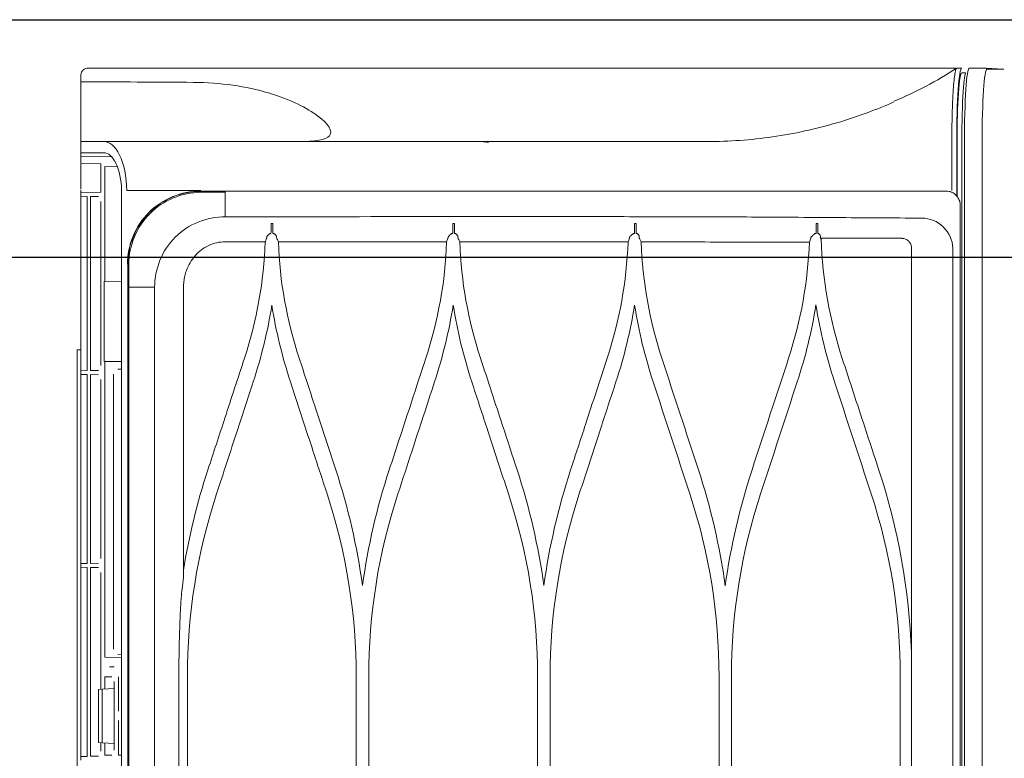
# Model space of a CAD drawing. Header units: inches. Extents: x 65192 to 78842, y -37594 to -36109.
# Tile 14 of 63: x 66829 to 66850, y -36681 to -36665. Entities that reach past the tile are written whole.
import ezdxf

# ---------------------------------------------------------------- set-up
doc = ezdxf.new("R2010")
doc.units = ezdxf.units.IN
doc.header["$MEASUREMENT"] = 0
doc.layers.add('## 06 klimatyzator', color=30, linetype='Continuous', lineweight=15)
doc.layers.add('p--drzwi', color=7, linetype='Continuous')

# ---------------------------------------------------------------- blocks, each defined once
blk = doc.blocks.new('drzwi-90-100')
for p, q in [((5.05, 87.375), (5.05, 2.525)), ((10.1, 2.525), (10.1, 87.375))]:
    blk.add_line(p, q)
blk.add_arc((10.8, 3.225), 84.153, 359.52334, 90.47666)
blk = doc.blocks.new('A$C66B7A3C4')
at = {"layer": '## 06 klimatyzator', "lineweight": 15}
for p, q in [((0.47, 86.997), (0.112, 86.979)), ((19.681, 86.71), (19.681, 86.735)), ((19.681, 86.71), (19.681, 86.653)), ((0.557, 85.44), (0.557, 43.5)), ((0.932, 43.5), (0.932, 85.44)), ((0.987, 1.56), (0.987, 85.44)), ((1.088, 84.271), (1.088, 85.44)), ((1.095, 84.281), (1.095, 85.44)), ((19.681, 85.44), (19.192, 85.44)), ((19.681, 85.44), (19.681, 85.201)), ((19.034, 85.117), (19.263, 85.121)), ((19.681, 85.201), (19.192, 85.201)), ((19.681, 85.128), (19.263, 85.121)), ((19.681, 85.201), (19.681, 85.128)), ((19.681, 85.128), (19.681, 84.975)), ((19.167, 84.911), (18.909, 84.906)), ((19.167, 82.471), (19.167, 84.911)), ((19.255, 84.968), (19.681, 84.975)), ((19.255, 84.363), (19.255, 84.968)), ((19.681, 84.975), (19.681, 84.975)), ((19.681, 84.639), (19.681, 84.829)), ((19.681, 84.431), (19.681, 84.639)), ((19.68, 84.406), (19.681, 84.406)), ((19.681, 84.406), (19.681, 84.355)), ((17.135, 84.383), (17.135, 84.39)), ((18.818, 84.4), (18.818, 43.5)), ((19.681, 84.355), (19.255, 84.363)), ((19.304, 84.272), (19.472, 84.275)), ((19.472, 84.275), (19.472, 80.578)), ((19.544, 84.276), (19.681, 84.278)), ((19.544, 80.577), (19.544, 84.276)), ((19.681, 84.355), (19.681, 84.278)), ((19.681, 84.355), (19.681, 84.355)), ((19.681, 84.174), (19.681, 84.278)), ((19.681, 84.278), (19.681, 84.278)), ((1.019, 84.083), (1.019, 2.917)), ((19.255, 80.686), (19.255, 84.167)), ((19.681, 84.174), (19.681, 80.679)), ((1.18, 3.822), (1.18, 83.178)), ((2.055, 83.178), (2.055, 57.846)), ((18.691, 82.835), (18.685, 82.835)), ((18.691, 82.835), (18.691, 82.835)), ((17.501, 76.183), (17.501, 82.347)), ((18.114, 82.346), (18.114, 43.5)), ((18.662, 43.5), (18.662, 82.346)), ((18.684, 82.346), (18.684, 4.654)), ((18.818, 82.465), (19.167, 82.471)), ((19.167, 82.471), (19.188, 82.471)), ((19.188, 82.471), (19.188, 80.767)), ((19.681, 81.019), (19.758, 81.016)), ((19.758, 81.016), (19.758, 47.653)), ((19.167, 80.767), (18.818, 80.773)), ((19.188, 80.767), (19.167, 80.767)), ((19.167, 74.495), (19.167, 80.767)), ((19.681, 80.575), (19.681, 80.679)), ((18.892, 80.605), (18.818, 80.611)), ((18.987, 80.501), (18.987, 74.66)), ((19.472, 80.578), (19.304, 80.581)), ((19.304, 80.49), (19.472, 80.493)), ((19.472, 80.493), (19.472, 76.484)), ((19.681, 80.575), (19.544, 80.577)), ((19.544, 80.494), (19.681, 80.497)), ((19.544, 76.482), (19.544, 80.494)), ((19.681, 80.575), (19.681, 80.497)), ((19.681, 80.575), (19.681, 80.575)), ((19.681, 80.393), (19.681, 80.497)), ((19.681, 80.497), (19.681, 80.497)), ((19.255, 76.591), (19.255, 80.385)), ((19.681, 80.393), (19.681, 76.584)), ((19.472, 76.484), (19.304, 76.486)), ((19.681, 76.48), (19.544, 76.482)), ((19.681, 76.48), (19.681, 76.584)), ((19.681, 76.48), (19.681, 76.402)), ((19.681, 76.48), (19.681, 76.48)), ((19.255, 73.813), (19.255, 76.291)), ((19.304, 76.395), (19.472, 76.398)), ((19.472, 76.398), (19.472, 72.389)), ((19.544, 76.4), (19.681, 76.402)), ((19.544, 72.388), (19.544, 76.4)), ((19.681, 76.298), (19.681, 76.402)), ((19.681, 76.402), (19.681, 76.402)), ((19.681, 76.298), (19.681, 72.489)), ((2.055, 74.615), (2.056, 74.614)), ((18.818, 74.55), (18.892, 74.556)), ((18.818, 74.489), (19.167, 74.495)), ((19.07, 74.285), (18.974, 74.285)), ((2.292, 74.077), (2.292, 69.605)), ((5.876, 69.501), (5.876, 74.077)), ((6.139, 74.077), (6.139, 69.501)), ((9.723, 69.501), (9.723, 74.077)), ((9.988, 74.077), (9.988, 69.501)), ((13.571, 69.501), (13.571, 74.077)), ((13.836, 74.077), (13.836, 69.501)), ((17.419, 69.501), (17.419, 74.077)), ((17.599, 74.077), (17.599, 69.501)), ((18.877, 74.076), (18.877, 73.345)), ((18.974, 73.974), (18.974, 72.516)), ((19.167, 74.077), (19.022, 74.077)), ((19.167, 73.817), (19.167, 74.077)), ((19.228, 73.814), (18.974, 73.828)), ((19.302, 73.81), (19.228, 73.814)), ((19.228, 73.814), (19.228, 72.676)), ((19.302, 72.68), (19.302, 73.81)), ((18.877, 73.146), (18.877, 72.415)), ((18.974, 72.663), (19.228, 72.676)), ((19.167, 72.413), (19.167, 72.673)), ((19.228, 72.676), (19.302, 72.68)), ((19.255, 72.497), (19.255, 72.678)), ((18.818, 72.416), (18.877, 72.415)), ((19.022, 72.413), (19.167, 72.413)), ((19.472, 72.389), (19.304, 72.392)), ((19.681, 72.385), (19.544, 72.388)), ((19.681, 72.385), (19.681, 72.489)), ((19.681, 72.385), (19.681, 72.307)), ((19.681, 72.385), (19.681, 72.385))]:
    blk.add_line(p, q, dxfattribs=at)
for points in [[(0.099, 86.978), (0.099, 86.978), (0.265, 86.977), (0.454, 86.977)], [(0.829, 86.997), (0.644, 86.997), (0.469, 86.997), (0.467, 86.997)], [(1.092, 87), (1.058, 87), (1.023, 87), (0.988, 87)], [(2.424, 86.297), (1.963, 86.488), (1.52, 86.722), (1.097, 86.998)], [(0.988, 86.896), (0.962, 86.896), (0.935, 86.896), (0.908, 86.896)], [(19.681, 86.71), (18.884, 86.707), (18.087, 86.701), (17.289, 86.697)], [(19.681, 86.844), (19.681, 86.799), (19.681, 86.755), (19.681, 86.71)], [(1.2, 84.4), (1.2, 84.747), (1.2, 85.093), (1.2, 85.44)], [(16.615, 84.363), (16.616, 84.374), (16.616, 84.382), (16.616, 84.383)], [(16.615, 83.844), (16.615, 83.971), (16.615, 84.15), (16.615, 84.363)], [(1.033, 84.175), (1.024, 84.145), (1.019, 84.114), (1.019, 84.083)], [(4.042, 83.698), (4.042, 83.628), (4.042, 83.559), (4.043, 83.49)], [(4.042, 83.698), (4.054, 83.698), (4.066, 83.698), (4.077, 83.698)], [(4.078, 83.49), (4.077, 83.559), (4.077, 83.628), (4.077, 83.698)], [(7.895, 83.698), (7.894, 83.628), (7.895, 83.559), (7.896, 83.49)], [(7.895, 83.698), (7.907, 83.698), (7.919, 83.698), (7.931, 83.698)], [(7.932, 83.49), (7.931, 83.559), (7.931, 83.628), (7.931, 83.698)], [(11.75, 83.698), (11.75, 83.628), (11.75, 83.559), (11.751, 83.49)], [(11.75, 83.698), (11.763, 83.698), (11.775, 83.698), (11.788, 83.698)], [(11.789, 83.49), (11.788, 83.559), (11.788, 83.628), (11.788, 83.698)], [(15.605, 83.698), (15.618, 83.698), (15.631, 83.698), (15.644, 83.698)], [(15.605, 83.698), (15.605, 83.628), (15.605, 83.559), (15.606, 83.49)], [(2.263, 83.386), (2.257, 83.385), (2.251, 83.385), (2.245, 83.385)], [(3.983, 83.386), (3.317, 83.386), (2.743, 83.386), (2.263, 83.386)], [(3.525, 80.836), (3.793, 81.654), (3.944, 82.506), (3.97, 83.369)], [(3.969, 83.366), (3.969, 83.367), (3.97, 83.368), (3.97, 83.369)], [(3.972, 83.371), (3.972, 83.373), (3.97, 83.367), (3.97, 83.369)], [(3.98, 83.376), (3.976, 83.375), (3.974, 83.373), (3.972, 83.371)], [(3.98, 83.376), (3.981, 83.379), (3.982, 83.383), (3.983, 83.386)], [(4.193, 83.386), (4.202, 83.36), (4.212, 83.333), (4.222, 83.307)], [(7.793, 83.309), (7.801, 83.328), (7.808, 83.348), (7.816, 83.367)], [(7.818, 83.37), (7.818, 83.371), (7.816, 83.368), (7.816, 83.367)], [(7.826, 83.375), (7.823, 83.373), (7.82, 83.372), (7.818, 83.37)], [(7.826, 83.375), (7.828, 83.378), (7.829, 83.382), (7.83, 83.386)], [(8.042, 83.386), (8.041, 83.388), (8.041, 83.391), (8.041, 83.393)], [(8.042, 83.386), (8.051, 83.36), (8.06, 83.335), (8.07, 83.309)], [(11.641, 83.312), (11.647, 83.329), (11.654, 83.347), (11.661, 83.364)], [(11.663, 83.367), (11.663, 83.369), (11.661, 83.365), (11.661, 83.364)], [(11.672, 83.372), (11.668, 83.371), (11.665, 83.369), (11.663, 83.367)], [(11.672, 83.372), (11.673, 83.377), (11.675, 83.381), (11.676, 83.386)], [(11.681, 83.428), (11.679, 83.414), (11.678, 83.4), (11.676, 83.386)], [(11.89, 83.386), (11.889, 83.391), (11.889, 83.397), (11.888, 83.403)], [(11.89, 83.386), (11.899, 83.361), (11.909, 83.337), (11.918, 83.312)], [(15.488, 83.313), (15.495, 83.329), (15.501, 83.345), (15.507, 83.361)], [(15.518, 83.37), (15.52, 83.375), (15.522, 83.381), (15.523, 83.386)], [(15.527, 83.419), (15.526, 83.408), (15.525, 83.397), (15.523, 83.386)], [(15.738, 83.386), (15.737, 83.394), (15.736, 83.403), (15.735, 83.412)], [(4.662, 80.842), (4.401, 81.641), (4.253, 82.464), (4.222, 83.307)], [(7.793, 83.309), (7.762, 82.467), (7.614, 81.643), (7.352, 80.842)], [(8.07, 83.309), (9.241, 83.31), (10.435, 83.311), (11.641, 83.312)], [(8.511, 80.842), (8.248, 81.644), (8.101, 82.467), (8.07, 83.309)], [(11.641, 83.312), (11.61, 82.47), (11.463, 81.646), (11.2, 80.842)], [(11.918, 83.312), (13.1, 83.312), (14.293, 83.313), (15.488, 83.313)], [(12.359, 80.842), (12.096, 81.646), (11.949, 82.47), (11.918, 83.312)], [(15.488, 83.313), (15.458, 82.471), (15.311, 81.646), (15.047, 80.842)], [(16.207, 80.842), (15.944, 81.647), (15.797, 82.471), (15.766, 83.313)], [(15.766, 83.313), (16.049, 83.313), (16.331, 83.313), (16.614, 83.313)], [(18.114, 82.346), (18.251, 82.346), (18.44, 82.346), (18.662, 82.346)], [(18.684, 82.346), (18.683, 82.346), (18.674, 82.346), (18.662, 82.346)], [(3.687, 80.336), (3.863, 80.873), (3.995, 81.418), (4.083, 81.972)], [(4.083, 81.972), (4.172, 81.418), (4.304, 80.873), (4.48, 80.336)], [(7.536, 80.336), (7.711, 80.872), (7.843, 81.416), (7.931, 81.969)], [(7.931, 81.969), (8.019, 81.417), (8.151, 80.872), (8.327, 80.336)], [(11.384, 80.336), (11.559, 80.872), (11.691, 81.415), (11.779, 81.966)], [(11.779, 81.966), (11.867, 81.415), (11.999, 80.872), (12.175, 80.336)], [(15.232, 80.336), (15.408, 80.871), (15.539, 81.415), (15.627, 81.965)], [(15.627, 81.965), (15.715, 81.415), (15.847, 80.871), (16.022, 80.336)], [(3.525, 80.836), (3.365, 80.35), (3.206, 79.864), (3.046, 79.378)], [(5.439, 78.47), (5.18, 79.261), (4.921, 80.051), (4.662, 80.842)], [(7.352, 80.842), (7.093, 80.051), (6.835, 79.26), (6.576, 78.47)], [(2.911, 77.964), (3.17, 78.756), (3.429, 79.546), (3.687, 80.336)], [(4.48, 80.336), (4.738, 79.545), (4.997, 78.755), (5.256, 77.964)], [(6.759, 77.964), (7.018, 78.754), (7.277, 79.545), (7.536, 80.336)], [(2.746, 78.464), (2.847, 78.769), (2.947, 79.073), (3.046, 79.378)], [(2.746, 78.464), (2.338, 77.219), (2.104, 75.916), (2.055, 74.602)], [(6.007, 76.01), (5.892, 76.844), (5.702, 77.665), (5.439, 78.47)], [(6.576, 78.47), (6.312, 77.664), (6.122, 76.844), (6.007, 76.01)], [(9.855, 76.015), (9.74, 76.846), (9.551, 77.665), (9.287, 78.47)], [(10.423, 78.47), (10.16, 77.665), (9.97, 76.846), (9.855, 76.015)], [(13.703, 76.016), (13.588, 76.847), (13.399, 77.665), (13.136, 78.47)], [(14.271, 78.47), (14.008, 77.665), (13.818, 76.847), (13.703, 76.016)], [(17.502, 76.344), (17.385, 77.061), (17.213, 77.771), (16.984, 78.47)], [(2.292, 74.077), (2.292, 75.408), (2.499, 76.704), (2.911, 77.964)], [(5.256, 77.964), (5.667, 76.708), (5.876, 75.41), (5.876, 74.077)], [(6.139, 74.077), (6.139, 75.409), (6.348, 76.706), (6.759, 77.964)], [(9.103, 77.964), (9.515, 76.704), (9.723, 75.407), (9.723, 74.077)], [(9.988, 74.077), (9.988, 75.406), (10.195, 76.703), (10.608, 77.964)], [(12.951, 77.964), (13.364, 76.703), (13.571, 75.405), (13.571, 74.077)], [(13.836, 74.077), (13.836, 75.405), (14.043, 76.702), (14.456, 77.964)], [(16.799, 77.963), (17.212, 76.702), (17.419, 75.405), (17.419, 74.077)], [(17.532, 75.94), (17.523, 76.021), (17.512, 76.102), (17.501, 76.183)]]:
    blk.add_open_spline(points, degree=3, dxfattribs=at)
for points, knots in [([(0.454, 86.977), (0.481, 86.977), (0.508, 86.811), (0.527, 86.528), (0.545, 86.245), (0.557, 85.847), (0.557, 85.44)], [0, 0, 0, 0, 1, 1, 1, 2, 2, 2, 2]), ([(0.932, 85.44), (0.932, 85.849), (0.921, 86.255), (0.902, 86.542), (0.883, 86.829), (0.856, 86.997), (0.829, 86.997)], [0, 0, 0, 0, 1, 1, 1, 2, 2, 2, 2]), ([(1.095, 85.44), (1.095, 85.853), (1.084, 86.256), (1.064, 86.544), (1.044, 86.831), (1.017, 87), (0.988, 87)], [0, 0, 0, 0, 1, 1, 1, 2, 2, 2, 2]), ([(1.2, 85.44), (1.199, 85.566), (1.198, 85.693), (1.196, 85.815), (1.194, 85.947), (1.19, 86.075), (1.186, 86.195), (1.181, 86.323), (1.175, 86.441), (1.168, 86.544), (1.164, 86.615), (1.158, 86.679), (1.153, 86.734), (1.147, 86.792), (1.141, 86.842), (1.134, 86.881), (1.129, 86.907), (1.125, 86.929), (1.12, 86.947), (1.116, 86.965), (1.111, 86.978), (1.106, 86.987), (1.103, 86.992), (1.1, 86.995), (1.097, 86.997)], [0, 0, 0, 0, 1, 1, 1, 2, 2, 2, 3, 3, 3, 4, 4, 4, 5, 5, 5, 6, 6, 6, 7, 7, 7, 8, 8, 8, 8]), ([(1.115, 87), (1.132, 87), (1.15, 87), (1.168, 87), (1.307, 87), (1.464, 87), (1.639, 87), (1.746, 87), (1.868, 87), (2.003, 87), (2.145, 87), (2.31, 87), (2.498, 87), (2.867, 87), (3.313, 87), (3.837, 87), (4.356, 87), (4.937, 87), (5.58, 87), (6.226, 87), (6.911, 87), (7.635, 87), (8.388, 87), (9.155, 87), (9.937, 87), (10.57, 87), (11.376, 87), (12.353, 87), (13.106, 87), (13.92, 87), (14.794, 87), (15.464, 87), (16.279, 87), (17.237, 87), (17.476, 87), (17.883, 87), (18.459, 87), (18.894, 87), (19.249, 87), (19.525, 87)], [0, 0, 0, 0, 1, 1, 1, 2, 2, 2, 3, 3, 3, 4, 4, 4, 5, 5, 5, 6, 6, 6, 7, 7, 7, 8, 8, 8, 9, 9, 9, 10, 10, 10, 11, 11, 11, 12, 12, 12, 13, 13, 13, 13]), ([(19.681, 86.844), (19.681, 86.874), (19.674, 86.904), (19.653, 86.934), (19.643, 86.948), (19.629, 86.963), (19.61, 86.975), (19.59, 86.988), (19.561, 87), (19.525, 87)], [0, 0, 0, 0, 1, 1, 1, 2, 2, 2, 3, 3, 3, 3]), ([(0.908, 86.896), (0.916, 86.896), (0.94, 86.754), (0.957, 86.505), (0.976, 86.228), (0.987, 85.838), (0.987, 85.44)], [0, 0, 0, 0, 1, 1, 1, 2, 2, 2, 2]), ([(1.088, 85.44), (1.088, 85.825), (1.077, 86.202), (1.059, 86.47), (1.041, 86.738), (1.015, 86.896), (0.988, 86.896)], [0, 0, 0, 0, 1, 1, 1, 2, 2, 2, 2]), ([(17.289, 86.697), (16.717, 86.695), (16.162, 86.61), (15.7, 86.472), (15.238, 86.335), (14.874, 86.15), (14.648, 85.98), (14.421, 85.811), (14.329, 85.657), (14.402, 85.564), (14.475, 85.472), (14.711, 85.44), (15.085, 85.44)], [0, 0, 0, 0, 1, 1, 1, 2, 2, 2, 3, 3, 3, 4, 4, 4, 4]), ([(19.681, 86.661), (19.681, 86.571), (19.681, 86.482), (19.681, 86.395), (19.681, 86.202), (19.681, 86.021), (19.681, 85.873), (19.681, 85.8), (19.681, 85.734), (19.681, 85.678), (19.681, 85.623), (19.681, 85.577), (19.681, 85.541), (19.681, 85.506), (19.681, 85.48), (19.681, 85.464), (19.681, 85.447), (19.681, 85.44), (19.681, 85.44)], [0, 0, 0, 0, 1, 1, 1, 2, 2, 2, 3, 3, 3, 4, 4, 4, 5, 5, 5, 6, 6, 6, 6]), ([(6.39, 85.44), (5.926, 85.44), (5.462, 85.473), (5.003, 85.54), (4.543, 85.606), (4.087, 85.706), (3.641, 85.837), (3.417, 85.903), (3.196, 85.977), (2.977, 86.059), (2.793, 86.127), (2.611, 86.201), (2.431, 86.281)], [0, 0, 0, 0, 1, 1, 1, 2, 2, 2, 3, 3, 3, 4, 4, 4, 4]), ([(19.192, 85.44), (18.112, 85.44), (17.032, 85.44), (15.955, 85.44), (14.877, 85.44), (13.802, 85.44), (12.728, 85.44), (11.655, 85.44), (10.581, 85.44), (9.521, 85.44), (8.46, 85.44), (7.417, 85.44), (6.39, 85.44)], [0, 0, 0, 0, 1, 1, 1, 2, 2, 2, 3, 3, 3, 4, 4, 4, 4]), ([(11.166, 85.439), (11.148, 85.437), (11.131, 85.435), (11.113, 85.433), (11.085, 85.43), (11.057, 85.426), (11.029, 85.423)], [0, 0, 0, 0, 1, 1, 1, 2, 2, 2, 2]), ([(19.192, 85.44), (19.07, 85.44), (18.95, 85.342), (18.857, 85.154), (18.765, 84.966), (18.706, 84.69), (18.706, 84.4)], [0, 0, 0, 0, 1, 1, 1, 2, 2, 2, 2]), ([(19.192, 85.201), (19.098, 85.201), (19.006, 85.126), (18.934, 84.981), (18.863, 84.836), (18.818, 84.623), (18.818, 84.4)], [0, 0, 0, 0, 1, 1, 1, 2, 2, 2, 2]), ([(19.681, 84.963), (19.681, 84.961), (19.681, 84.96), (19.681, 84.958), (19.681, 84.944), (19.681, 84.928), (19.681, 84.908), (19.681, 84.897), (19.681, 84.884), (19.681, 84.871), (19.681, 84.857), (19.681, 84.843), (19.681, 84.829)], [0, 0, 0, 0, 1, 1, 1, 2, 2, 2, 3, 3, 3, 4, 4, 4, 4]), ([(1.171, 84.348), (1.147, 84.333), (1.124, 84.315), (1.104, 84.294), (1.083, 84.271), (1.065, 84.245), (1.051, 84.218), (1.044, 84.204), (1.038, 84.19), (1.033, 84.175)], [0, 0, 0, 0, 1, 1, 1, 2, 2, 2, 3, 3, 3, 3]), ([(1.327, 84.39), (1.304, 84.39), (1.281, 84.388), (1.259, 84.383), (1.228, 84.376), (1.198, 84.364), (1.171, 84.348)], [0, 0, 0, 0, 1, 1, 1, 2, 2, 2, 2]), ([(17.135, 84.39), (14.442, 84.39), (11.747, 84.39), (9.109, 84.39), (8.449, 84.39), (7.796, 84.39), (7.15, 84.39), (6.504, 84.39), (5.868, 84.39), (5.232, 84.39), (4.596, 84.39), (3.96, 84.39), (3.313, 84.39), (2.99, 84.39), (2.664, 84.39), (2.333, 84.39), (2.002, 84.39), (1.663, 84.39), (1.327, 84.39)], [0, 0, 0, 0, 1, 1, 1, 2, 2, 2, 3, 3, 3, 4, 4, 4, 5, 5, 5, 6, 6, 6, 6]), ([(17.135, 84.362), (17.126, 84.362), (17.116, 84.362), (17.106, 84.362), (16.942, 84.363), (16.779, 84.363), (16.615, 84.363)], [0, 0, 0, 0, 1, 1, 1, 2, 2, 2, 2]), ([(16.616, 84.383), (16.78, 84.383), (16.943, 84.383), (17.106, 84.383), (17.116, 84.383), (17.126, 84.383), (17.135, 84.383)], [0, 0, 0, 0, 1, 1, 1, 2, 2, 2, 2]), ([(17.135, 84.4), (17.465, 84.4), (17.796, 84.4), (18.126, 84.4), (18.319, 84.4), (18.513, 84.4), (18.706, 84.4)], [0, 0, 0, 0, 1, 1, 1, 2, 2, 2, 2]), ([(18.691, 82.835), (18.691, 83.243), (18.522, 83.648), (18.235, 83.935), (17.948, 84.222), (17.544, 84.39), (17.135, 84.39)], [0, 0, 0, 0, 1, 1, 1, 2, 2, 2, 2]), ([(17.135, 84.383), (17.539, 84.384), (17.945, 84.216), (18.23, 83.931), (18.516, 83.645), (18.685, 83.238), (18.685, 82.835)], [0, 0, 0, 0, 1, 1, 1, 2, 2, 2, 2]), ([(18.662, 82.835), (18.661, 83.238), (18.493, 83.632), (18.212, 83.913), (17.931, 84.194), (17.538, 84.361), (17.135, 84.362)], [0, 0, 0, 0, 1, 1, 1, 2, 2, 2, 2]), ([(1.18, 83.178), (1.18, 83.346), (1.262, 83.508), (1.382, 83.627), (1.502, 83.747), (1.67, 83.815), (1.836, 83.815)], [0, 0, 0, 0, 1, 1, 1, 2, 2, 2, 2]), ([(1.836, 83.815), (2.15, 83.816), (2.464, 83.819), (2.769, 83.82), (3.075, 83.821), (3.376, 83.824), (3.674, 83.826), (4.271, 83.831), (4.856, 83.833), (5.448, 83.838), (6.041, 83.844), (6.638, 83.843), (7.243, 83.844), (7.848, 83.845), (8.459, 83.846), (9.074, 83.847), (10.305, 83.848), (11.558, 83.847), (12.818, 83.846), (14.078, 83.845), (15.349, 83.844), (16.615, 83.844)], [0, 0, 0, 0, 1, 1, 1, 2, 2, 2, 3, 3, 3, 4, 4, 4, 5, 5, 5, 6, 6, 6, 7, 7, 7, 7]), ([(16.615, 83.844), (16.81, 83.844), (17.007, 83.806), (17.189, 83.732), (17.371, 83.657), (17.537, 83.547), (17.676, 83.408), (17.815, 83.27), (17.925, 83.102), (18, 82.921), (18.075, 82.741), (18.114, 82.541), (18.114, 82.346)], [0, 0, 0, 0, 1, 1, 1, 2, 2, 2, 3, 3, 3, 4, 4, 4, 4]), ([(15.645, 83.49), (15.644, 83.542), (15.644, 83.594), (15.644, 83.646), (15.644, 83.663), (15.644, 83.68), (15.644, 83.698)], [0, 0, 0, 0, 1, 1, 1, 2, 2, 2, 2]), ([(2.245, 83.385), (2.241, 83.385), (2.236, 83.384), (2.232, 83.384), (2.209, 83.38), (2.186, 83.373), (2.165, 83.362), (2.144, 83.35), (2.125, 83.335), (2.109, 83.318), (2.093, 83.301), (2.08, 83.281), (2.071, 83.26), (2.062, 83.238), (2.057, 83.215), (2.055, 83.192), (2.055, 83.187), (2.055, 83.182), (2.055, 83.178)], [0, 0, 0, 0, 1, 1, 1, 2, 2, 2, 3, 3, 3, 4, 4, 4, 5, 5, 5, 6, 6, 6, 6]), ([(3.99, 83.445), (3.989, 83.436), (3.988, 83.427), (3.987, 83.418), (3.986, 83.407), (3.985, 83.396), (3.983, 83.386)], [0, 0, 0, 0, 1, 1, 1, 2, 2, 2, 2]), ([(3.99, 83.445), (3.991, 83.451), (3.993, 83.456), (3.997, 83.461), (3.998, 83.462), (3.999, 83.464), (4, 83.465)], [0, 0, 0, 0, 1, 1, 1, 2, 2, 2, 2]), ([(4, 83.465), (4.004, 83.468), (4.007, 83.471), (4.011, 83.473), (4.014, 83.477), (4.018, 83.48), (4.021, 83.483)], [0, 0, 0, 0, 1, 1, 1, 2, 2, 2, 2]), ([(4.021, 83.483), (4.024, 83.485), (4.027, 83.486), (4.031, 83.488), (4.034, 83.489), (4.039, 83.49), (4.043, 83.49)], [0, 0, 0, 0, 1, 1, 1, 2, 2, 2, 2]), ([(4.078, 83.49), (4.082, 83.49), (4.087, 83.489), (4.091, 83.488), (4.096, 83.487), (4.1, 83.485), (4.104, 83.483), (4.11, 83.48), (4.115, 83.477), (4.12, 83.473), (4.122, 83.472), (4.123, 83.471), (4.124, 83.47)], [0, 0, 0, 0, 1, 1, 1, 2, 2, 2, 3, 3, 3, 4, 4, 4, 4]), ([(4.124, 83.47), (4.131, 83.463), (4.139, 83.457), (4.146, 83.45), (4.153, 83.444), (4.159, 83.438), (4.166, 83.432)], [0, 0, 0, 0, 1, 1, 1, 2, 2, 2, 2]), ([(4.166, 83.432), (4.172, 83.426), (4.177, 83.42), (4.181, 83.414), (4.186, 83.407), (4.189, 83.4), (4.191, 83.393), (4.192, 83.391), (4.192, 83.389), (4.193, 83.387)], [0, 0, 0, 0, 1, 1, 1, 2, 2, 2, 3, 3, 3, 3]), ([(7.836, 83.439), (7.835, 83.43), (7.834, 83.422), (7.833, 83.413), (7.832, 83.404), (7.831, 83.395), (7.83, 83.386)], [0, 0, 0, 0, 1, 1, 1, 2, 2, 2, 2]), ([(7.836, 83.439), (7.837, 83.445), (7.839, 83.451), (7.842, 83.456), (7.844, 83.458), (7.845, 83.46), (7.847, 83.461)], [0, 0, 0, 0, 1, 1, 1, 2, 2, 2, 2]), ([(7.847, 83.461), (7.851, 83.465), (7.855, 83.468), (7.859, 83.471), (7.863, 83.475), (7.867, 83.478), (7.871, 83.481)], [0, 0, 0, 0, 1, 1, 1, 2, 2, 2, 2]), ([(7.871, 83.481), (7.874, 83.484), (7.877, 83.486), (7.881, 83.487), (7.884, 83.489), (7.889, 83.49), (7.894, 83.49)], [0, 0, 0, 0, 1, 1, 1, 2, 2, 2, 2]), ([(7.934, 83.49), (7.939, 83.49), (7.943, 83.489), (7.948, 83.487), (7.952, 83.486), (7.956, 83.484), (7.96, 83.482), (7.966, 83.479), (7.971, 83.475), (7.976, 83.471)], [0, 0, 0, 0, 1, 1, 1, 2, 2, 2, 3, 3, 3, 3]), ([(7.976, 83.471), (7.983, 83.465), (7.99, 83.459), (7.996, 83.453), (8.003, 83.447), (8.01, 83.441), (8.016, 83.435)], [0, 0, 0, 0, 1, 1, 1, 2, 2, 2, 2]), ([(8.016, 83.435), (8.022, 83.43), (8.027, 83.424), (8.031, 83.418), (8.035, 83.411), (8.038, 83.404), (8.04, 83.398), (8.04, 83.396), (8.04, 83.394), (8.041, 83.393)], [0, 0, 0, 0, 1, 1, 1, 2, 2, 2, 3, 3, 3, 3]), ([(11.681, 83.428), (11.681, 83.434), (11.683, 83.44), (11.687, 83.446), (11.689, 83.449), (11.691, 83.453), (11.694, 83.455)], [0, 0, 0, 0, 1, 1, 1, 2, 2, 2, 2]), ([(11.694, 83.455), (11.699, 83.459), (11.703, 83.463), (11.708, 83.467), (11.713, 83.471), (11.717, 83.475), (11.722, 83.479)], [0, 0, 0, 0, 1, 1, 1, 2, 2, 2, 2]), ([(11.722, 83.479), (11.725, 83.482), (11.728, 83.484), (11.732, 83.486), (11.736, 83.488), (11.741, 83.489), (11.746, 83.49), (11.748, 83.49), (11.749, 83.49), (11.751, 83.49)], [0, 0, 0, 0, 1, 1, 1, 2, 2, 2, 3, 3, 3, 3]), ([(11.789, 83.49), (11.794, 83.49), (11.798, 83.489), (11.803, 83.488), (11.807, 83.487), (11.811, 83.485), (11.815, 83.484), (11.82, 83.481), (11.825, 83.477), (11.829, 83.474)], [0, 0, 0, 0, 1, 1, 1, 2, 2, 2, 3, 3, 3, 3]), ([(11.829, 83.474), (11.835, 83.468), (11.842, 83.463), (11.848, 83.457), (11.854, 83.452), (11.86, 83.446), (11.866, 83.441)], [0, 0, 0, 0, 1, 1, 1, 2, 2, 2, 2]), ([(11.866, 83.441), (11.872, 83.436), (11.877, 83.43), (11.88, 83.424), (11.884, 83.417), (11.887, 83.41), (11.888, 83.403)], [0, 0, 0, 0, 1, 1, 1, 2, 2, 2, 2]), ([(15.518, 83.37), (15.516, 83.369), (15.514, 83.368), (15.512, 83.367), (15.51, 83.365), (15.508, 83.363), (15.507, 83.361)], [0, 0, 0, 0, 1, 1, 1, 2, 2, 2, 2]), ([(15.527, 83.419), (15.527, 83.426), (15.529, 83.432), (15.532, 83.437), (15.535, 83.442), (15.538, 83.447), (15.542, 83.45)], [0, 0, 0, 0, 1, 1, 1, 2, 2, 2, 2]), ([(15.542, 83.45), (15.547, 83.455), (15.553, 83.459), (15.558, 83.464), (15.563, 83.468), (15.568, 83.473), (15.573, 83.478)], [0, 0, 0, 0, 1, 1, 1, 2, 2, 2, 2]), ([(15.573, 83.478), (15.576, 83.481), (15.58, 83.483), (15.585, 83.485), (15.588, 83.487), (15.592, 83.488), (15.597, 83.489), (15.599, 83.49), (15.602, 83.49), (15.605, 83.49)], [0, 0, 0, 0, 1, 1, 1, 2, 2, 2, 3, 3, 3, 3]), ([(15.646, 83.49), (15.65, 83.49), (15.655, 83.489), (15.659, 83.488), (15.663, 83.487), (15.667, 83.485), (15.671, 83.483), (15.675, 83.481), (15.678, 83.479), (15.681, 83.476)], [0, 0, 0, 0, 1, 1, 1, 2, 2, 2, 3, 3, 3, 3]), ([(15.681, 83.476), (15.687, 83.471), (15.693, 83.466), (15.699, 83.461), (15.704, 83.456), (15.71, 83.451), (15.716, 83.446)], [0, 0, 0, 0, 1, 1, 1, 2, 2, 2, 2]), ([(15.716, 83.446), (15.721, 83.441), (15.726, 83.435), (15.729, 83.429), (15.732, 83.424), (15.734, 83.418), (15.735, 83.412)], [0, 0, 0, 0, 1, 1, 1, 2, 2, 2, 2]), ([(15.738, 83.386), (15.746, 83.365), (15.754, 83.344), (15.762, 83.323), (15.764, 83.319), (15.765, 83.316), (15.766, 83.313)], [0, 0, 0, 0, 1, 1, 1, 2, 2, 2, 2]), ([(4.222, 83.306), (4.813, 83.306), (5.397, 83.306), (5.991, 83.307), (6.585, 83.308), (7.185, 83.308), (7.793, 83.309)], [0, 0, 0, 0, 1, 1, 1, 2, 2, 2, 2]), ([(17.501, 82.347), (17.5, 82.387), (17.499, 82.428), (17.494, 82.469), (17.49, 82.509), (17.483, 82.549), (17.474, 82.588), (17.464, 82.627), (17.453, 82.666), (17.439, 82.704), (17.397, 82.817), (17.335, 82.925), (17.255, 83.016), (17.214, 83.062), (17.169, 83.104), (17.12, 83.141), (17.072, 83.178), (17.021, 83.209), (16.966, 83.235), (16.911, 83.261), (16.854, 83.281), (16.794, 83.293), (16.735, 83.306), (16.674, 83.309), (16.613, 83.313)], [0, 0, 0, 0, 1, 1, 1, 2, 2, 2, 3, 3, 3, 4, 4, 4, 5, 5, 5, 6, 6, 6, 7, 7, 7, 8, 8, 8, 8]), ([(18.662, 82.346), (18.662, 82.38), (18.662, 82.415), (18.662, 82.45), (18.662, 82.551), (18.662, 82.652), (18.662, 82.753), (18.662, 82.781), (18.662, 82.808), (18.662, 82.835)], [0, 0, 0, 0, 1, 1, 1, 2, 2, 2, 3, 3, 3, 3]), ([(18.685, 82.835), (18.684, 82.807), (18.684, 82.78), (18.684, 82.753), (18.684, 82.617), (18.684, 82.482), (18.684, 82.346)], [0, 0, 0, 0, 1, 1, 1, 2, 2, 2, 2]), ([(9.287, 78.47), (9.182, 78.792), (9.077, 79.114), (8.971, 79.436), (8.894, 79.67), (8.818, 79.905), (8.741, 80.139), (8.664, 80.373), (8.588, 80.608), (8.511, 80.842)], [0, 0, 0, 0, 1, 1, 1, 2, 2, 2, 3, 3, 3, 3]), ([(11.2, 80.842), (11.122, 80.604), (11.044, 80.366), (10.966, 80.128), (10.888, 79.889), (10.81, 79.651), (10.732, 79.413), (10.629, 79.099), (10.526, 78.784), (10.423, 78.47)], [0, 0, 0, 0, 1, 1, 1, 2, 2, 2, 3, 3, 3, 3]), ([(13.136, 78.47), (13.057, 78.71), (12.979, 78.949), (12.9, 79.189), (12.822, 79.428), (12.743, 79.668), (12.665, 79.908), (12.563, 80.219), (12.461, 80.531), (12.359, 80.842)], [0, 0, 0, 0, 1, 1, 1, 2, 2, 2, 3, 3, 3, 3]), ([(15.047, 80.842), (14.939, 80.511), (14.83, 80.179), (14.722, 79.847), (14.647, 79.618), (14.572, 79.388), (14.496, 79.159), (14.421, 78.929), (14.346, 78.7), (14.271, 78.47)], [0, 0, 0, 0, 1, 1, 1, 2, 2, 2, 3, 3, 3, 3]), ([(16.984, 78.47), (16.864, 78.836), (16.744, 79.202), (16.624, 79.568), (16.555, 79.781), (16.485, 79.993), (16.416, 80.205), (16.346, 80.418), (16.277, 80.63), (16.207, 80.842)], [0, 0, 0, 0, 1, 1, 1, 2, 2, 2, 3, 3, 3, 3]), ([(8.327, 80.336), (8.434, 80.009), (8.541, 79.682), (8.648, 79.355), (8.724, 79.123), (8.8, 78.891), (8.876, 78.659), (8.951, 78.427), (9.027, 78.196), (9.103, 77.964)], [0, 0, 0, 0, 1, 1, 1, 2, 2, 2, 3, 3, 3, 3]), ([(10.608, 77.964), (10.684, 78.197), (10.761, 78.431), (10.837, 78.665), (10.914, 78.899), (10.99, 79.132), (11.067, 79.366), (11.173, 79.689), (11.278, 80.013), (11.384, 80.336)], [0, 0, 0, 0, 1, 1, 1, 2, 2, 2, 3, 3, 3, 3]), ([(12.175, 80.336), (12.254, 80.092), (12.334, 79.849), (12.414, 79.605), (12.493, 79.362), (12.573, 79.118), (12.653, 78.875), (12.752, 78.571), (12.851, 78.267), (12.951, 77.964)], [0, 0, 0, 0, 1, 1, 1, 2, 2, 2, 3, 3, 3, 3]), ([(14.456, 77.964), (14.562, 78.288), (14.668, 78.612), (14.774, 78.936), (14.85, 79.169), (14.927, 79.402), (15.003, 79.636), (15.08, 79.869), (15.156, 80.102), (15.232, 80.336)], [0, 0, 0, 0, 1, 1, 1, 2, 2, 2, 3, 3, 3, 3]), ([(16.022, 80.336), (16.136, 79.988), (16.25, 79.64), (16.364, 79.292), (16.437, 79.07), (16.509, 78.849), (16.581, 78.628), (16.654, 78.406), (16.726, 78.185), (16.799, 77.963)], [0, 0, 0, 0, 1, 1, 1, 2, 2, 2, 3, 3, 3, 3]), ([(17.532, 75.94), (17.536, 75.905), (17.54, 75.871), (17.543, 75.837), (17.553, 75.729), (17.56, 75.622), (17.565, 75.514)], [0, 0, 0, 0, 1, 1, 1, 2, 2, 2, 2]), ([(17.565, 75.514), (17.568, 75.46), (17.57, 75.407), (17.572, 75.354), (17.577, 75.237), (17.582, 75.12), (17.585, 75.002), (17.589, 74.888), (17.592, 74.774), (17.594, 74.66)], [0, 0, 0, 0, 1, 1, 1, 2, 2, 2, 3, 3, 3, 3]), ([(17.594, 74.66), (17.594, 74.635), (17.595, 74.611), (17.595, 74.586), (17.597, 74.488), (17.598, 74.39), (17.598, 74.292), (17.599, 74.22), (17.599, 74.149), (17.599, 74.077)], [0, 0, 0, 0, 1, 1, 1, 2, 2, 2, 3, 3, 3, 3])]:
    blk.add_open_spline(points, degree=3, knots=knots, dxfattribs=at)

msp = doc.modelspace()

# ---------------------------------------------------------------- block references
at = {"layer": '## 06 klimatyzator', "color": 2, "linetype": 'Continuous', "lineweight": 60, "xscale": -1}
msp.add_blockref('A$C66B7A3C4', (66850.287, -36753.177), dxfattribs=at)
at = {"layer": 'p--drzwi', "xscale": -1, "rotation": 89.99999999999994}
msp.add_blockref('drzwi-90-100', (66858.59, -36660.1), dxfattribs=at)

doc.saveas('drawing.dxf')
